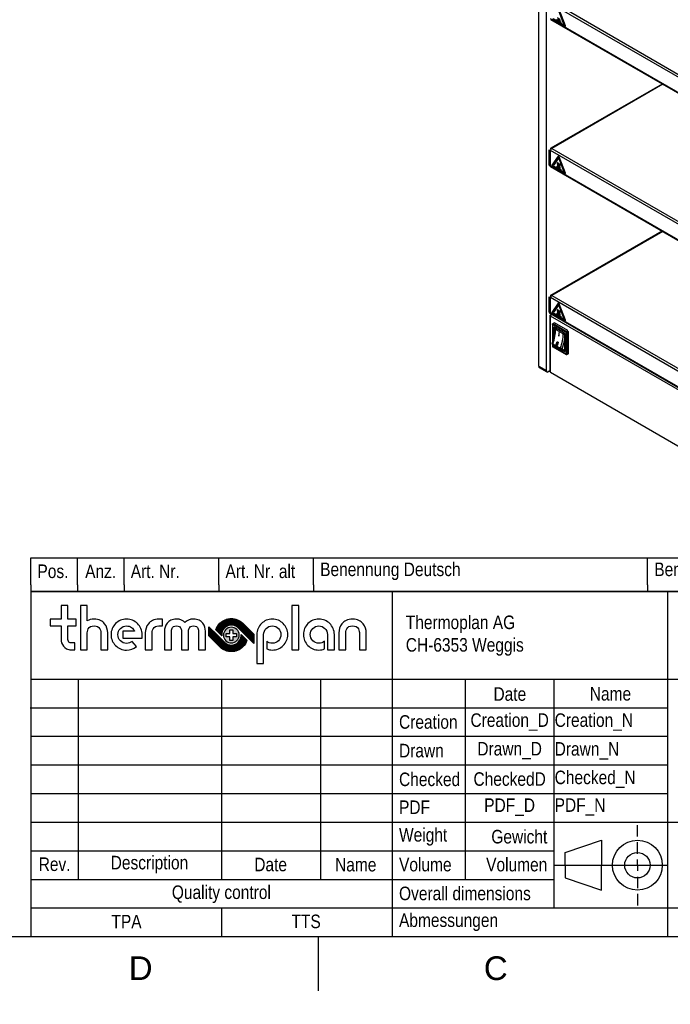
# Model space of a CAD drawing. Header units: millimetres. Extents: x 0 to 419, y 0 to 295.
# Tile 4 of 8: x 218 to 315, y 0 to 146. Entities that reach past the tile are written whole.
import ezdxf
from ezdxf import colors
from ezdxf.entities.mleader import LeaderData, LeaderLine
from ezdxf.math import Vec2, Vec3

# ---------------------------------------------------------------- set-up
doc = ezdxf.new("R2010")
doc.units = ezdxf.units.MM
for name, color, linetype in [('Cartouche', 7, 'Continuous'), ('Défaut', 7, 'Continuous'), ('EBENE_1', 7, 'Continuous'), ('Marges', 7, 'Continuous'), ('Standard', 7, 'Continuous'), ('TASSENWÄRMER_BW4', 7, 'Continuous')]:
    doc.layers.add(name, color=color, linetype=linetype)

# ---------------------------------------------------------------- blocks, each defined once
blk = doc.blocks.new('SE3')
at = {"layer": 'TASSENWÄRMER_BW4', "color": 7, "linetype": 'Continuous'}
for p, q in [((295.12, 94.32), (295.12, 171.72)), ((296.25, 93.67), (296.25, 171.07)), ((328.77, 129.52), (296.86, 147.95)), ((297.04, 148.27), (328.77, 129.95)), ((299.04, 144.62), (298.1, 147.04)), ((299.04, 144.62), (298.1, 147.04)), ((299.07, 144.62), (298.13, 147.04)), ((296.79, 145.71), (328.77, 127.24)), ((296.84, 145.59), (328.77, 127.15)), ((297.13, 145.66), (299.01, 144.57)), ((297.13, 145.62), (299.01, 144.53)), ((297.25, 145.71), (298.89, 144.76)), ((297.25, 145.71), (298.89, 144.76)), ((297.74, 145.59), (298.4, 145.21)), ((297.74, 145.51), (297.74, 145.59)), ((297.74, 145.59), (298.4, 145.21)), ((297.94, 145.52), (297.9, 145.58)), ((298.89, 144.76), (298.07, 146.88)), ((298.4, 145.13), (297.74, 145.51)), ((297.94, 145.52), (297.94, 145.52)), ((298.09, 145.43), (298.06, 145.49)), ((298.09, 145.43), (298.09, 145.43)), ((298.25, 145.34), (298.22, 145.4)), ((298.4, 145.21), (298.4, 145.13)), ((298.4, 145.21), (298.4, 145.13)), ((298.4, 145.13), (298.4, 145.13)), ((313.37, 136.04), (296.91, 126.54)), ((313.44, 136), (297.04, 126.53)), ((296.67, 124.06), (296.67, 126.32)), ((296.67, 126.32), (296.79, 126.25)), ((296.86, 126.21), (296.79, 126.25)), ((296.79, 126.25), (296.79, 123.96)), ((296.79, 124), (296.79, 126.25)), ((296.86, 126.42), (296.91, 126.39)), ((328.77, 107.78), (296.86, 126.21)), ((297.04, 126.53), (328.77, 108.21)), ((298.01, 125.37), (297.07, 124.04)), ((298.04, 125.33), (297.1, 124)), ((299.04, 122.88), (298.1, 125.3)), ((299.04, 122.88), (298.1, 125.3)), ((299.07, 122.88), (298.13, 125.3)), ((296.67, 124.06), (296.79, 124)), ((296.73, 123.93), (296.8, 123.89)), ((296.79, 123.96), (328.77, 105.5)), ((296.84, 123.85), (328.77, 105.41)), ((297.13, 123.92), (299.01, 122.83)), ((297.13, 123.88), (299.01, 122.79)), ((298.07, 125.14), (297.25, 123.97)), ((298.07, 125.14), (297.25, 123.97)), ((297.25, 123.97), (298.89, 123.02)), ((297.25, 123.97), (298.89, 123.02)), ((297.74, 123.85), (297.74, 123.85)), ((297.74, 123.85), (298.4, 123.47)), ((297.74, 123.77), (297.74, 123.85)), ((297.74, 123.85), (298.4, 123.47)), ((298.4, 123.39), (297.74, 123.77)), ((297.89, 124.45), (297.93, 124.39)), ((297.89, 124.44), (297.92, 124.39)), ((297.94, 123.78), (297.9, 123.84)), ((297.94, 123.78), (297.94, 123.78)), ((298.05, 124.36), (298.08, 124.3)), ((298.05, 124.36), (298.08, 124.3)), ((298.09, 123.69), (298.06, 123.75)), ((298.89, 123.02), (298.07, 125.14)), ((298.2, 124.27), (298.24, 124.21)), ((298.09, 123.69), (298.09, 123.69)), ((298.25, 123.6), (298.22, 123.66)), ((298.4, 123.47), (298.4, 123.39)), ((298.4, 123.47), (298.4, 123.39)), ((298.4, 123.39), (298.4, 123.39)), ((313.37, 114.3), (296.91, 104.8)), ((313.44, 114.26), (297.04, 104.79)), ((296.67, 102.32), (296.67, 104.58)), ((296.67, 104.58), (296.79, 104.51)), ((296.86, 104.47), (296.79, 104.51)), ((296.79, 104.51), (296.79, 102.22)), ((296.79, 102.26), (296.79, 104.51)), ((296.86, 104.68), (296.91, 104.65)), ((328.77, 86.04), (296.86, 104.47)), ((297.04, 104.79), (328.77, 86.47)), ((298.01, 103.63), (297.07, 102.29)), ((298.04, 103.59), (297.1, 102.26)), ((298.07, 103.4), (297.25, 102.23)), ((298.07, 103.39), (297.25, 102.23)), ((298.89, 101.28), (298.07, 103.4)), ((299.04, 101.14), (298.1, 103.56)), ((299.04, 101.14), (298.1, 103.56)), ((299.07, 101.14), (298.13, 103.56)), ((296.67, 102.32), (296.79, 102.26)), ((296.73, 102.18), (296.8, 102.15)), ((296.79, 102.22), (328.77, 83.75)), ((296.84, 102.1), (328.77, 83.67)), ((296.84, 101.73), (296.84, 101.93)), ((297.13, 102.18), (299.01, 101.09)), ((297.13, 102.14), (299.01, 101.05)), ((297.25, 102.23), (298.89, 101.28)), ((297.25, 102.23), (298.89, 101.28)), ((297.74, 102.11), (297.74, 102.11)), ((297.74, 102.11), (298.4, 101.73)), ((297.74, 102.03), (297.74, 102.11)), ((297.74, 102.11), (298.4, 101.73)), ((298.4, 101.64), (297.74, 102.03)), ((297.89, 102.71), (297.93, 102.65)), ((297.89, 102.7), (297.92, 102.65)), ((297.94, 102.04), (297.9, 102.1)), ((297.94, 102.04), (297.94, 102.04)), ((298.05, 102.62), (298.08, 102.56)), ((298.05, 102.61), (298.08, 102.56)), ((298.09, 101.95), (298.06, 102.01)), ((298.09, 101.95), (298.09, 101.95)), ((298.2, 102.53), (298.24, 102.47)), ((298.25, 101.86), (298.22, 101.92)), ((296.77, 101.83), (296.77, 93.54)), ((296.84, 93.44), (296.84, 101.73)), ((328.77, 83.3), (296.84, 101.73)), ((297.14, 100.55), (297.14, 97.78)), ((297.17, 100.59), (297.24, 100.63)), ((297.17, 100.51), (297.17, 100.59)), ((297.17, 100.51), (297.17, 97.86)), ((299.15, 99.36), (297.17, 100.51)), ((297.46, 100.75), (297.24, 100.63)), ((297.24, 100.63), (299.22, 99.48)), ((299.44, 99.61), (297.46, 100.75)), ((298.4, 101.73), (298.4, 101.65)), ((298.4, 101.73), (298.4, 101.64)), ((298.4, 101.65), (298.4, 101.65)), ((297.36, 98.43), (297.36, 100.02)), ((297.39, 100.11), (297.39, 100.01)), ((297.5, 100.11), (298.83, 99.34)), ((297.5, 100.02), (297.5, 99.12)), ((297.52, 100.06), (298.85, 99.29)), ((297.53, 100.05), (297.53, 99.85)), ((297.59, 99.93), (297.67, 99.97)), ((298.72, 99.11), (297.59, 99.76)), ((298.15, 99.3), (298.12, 99.32)), ((298.94, 99.13), (298.94, 96.62)), ((298.97, 99.09), (298.97, 96.58)), ((299.15, 96.1), (299.15, 99.36)), ((299.22, 99.48), (299.44, 99.61)), ((299.36, 99.5), (299.3, 99.53)), ((299.51, 99.48), (299.3, 99.36)), ((299.3, 99.36), (299.3, 96.1)), ((299.36, 99.5), (299.35, 99.49)), ((299.35, 99.49), (299.35, 99.39)), ((299.36, 99.4), (299.36, 99.5)), ((299.51, 96.22), (299.51, 99.48)), ((297.18, 97.64), (298.31, 96.99)), ((298.1, 98.81), (298.13, 98.79)), ((297.14, 97.5), (297.14, 97.28)), ((297.17, 97.47), (297.17, 97.24)), ((297.17, 97.24), (299.15, 96.1)), ((297.19, 97.46), (298.32, 96.8)), ((297.19, 97.19), (299.17, 96.05)), ((297.27, 97.4), (298.4, 96.75)), ((298.83, 96.5), (297.5, 97.26)), ((298.29, 96.9), (298.47, 96.8)), ((298.3, 96.96), (298.53, 96.83)), ((298.52, 96.83), (298.3, 96.96)), ((298.31, 96.98), (298.54, 96.85)), ((298.55, 96.86), (298.37, 96.96)), ((298.82, 96.67), (298.9, 96.62)), ((298.83, 96.53), (298.91, 96.48)), ((298.84, 96.68), (298.94, 96.62)), ((298.94, 96.63), (298.85, 96.68)), ((298.91, 96.77), (298.94, 96.79)), ((299.22, 96.06), (299.15, 96.1)), ((299.3, 96.1), (299.22, 96.06)), ((299.27, 96.05), (299.49, 96.17)), ((299.3, 96.1), (299.51, 96.22)), ((295.12, 94.32), (296.25, 93.67)), ((295.2, 94.14), (296.33, 93.48)), ((296.77, 93.64), (296.53, 93.5)), ((296.84, 93.44), (328.77, 75))]:
    blk.add_line(p, q, dxfattribs=at)
blk.add_arc((292.33, 99.75), 5.2, 336.8411, 1.0329, dxfattribs=at)
for centre, major_axis, ratio, start_param, end_param in [((297.64, 145.86), (0.233, -0.404), 0.57735, 0.349927, 1.269198), ((297.64, 145.85), (0.233, -0.404), 0.57735, 0.349927, 1.269198), ((297.75, 145.79), (0.233, -0.404), 0.57735, 0.465939, 1.167244), ((297.75, 145.79), (0.233, -0.404), 0.57735, 0.465939, 1.167244), ((297.8, 145.77), (0.233, -0.404), 0.57735, 0.349915, 1.269186), ((297.79, 145.76), (0.233, -0.404), 0.57735, 0.349915, 1.269186), ((297.9, 145.7), (0.233, -0.404), 0.57735, 0.465939, 1.167244), ((297.95, 145.68), (0.233, -0.404), 0.57735, 0.349915, 1.269186), ((299.01, 144.62), (-0.05, 0.0866), 0.57735, 2.356194, 4.45059), ((299.01, 144.62), (-0.025, 0.0433), 0.57735, 2.356194, 4.45059), ((299.01, 144.62), (-0.025, 0.0433), 0.57735, 3.113305, 4.45059), ((297.04, 126.32), (0.13, -0.225), 0.57735, 2.356194, 3.926991), ((297.04, 126.32), (-0.13, -0.225), 0.57735, 3.926991, 5.497787), ((298.07, 125.29), (0.05, -0.0866), 0.57735, 1.308997, 3.403392), ((298.07, 125.29), (0.025, -0.0433), 0.57735, 1.308997, 3.403392), ((298.07, 125.29), (0.025, -0.0433), 0.57735, 1.308997, 3.169881), ((296.88, 124.19), (0.15, 0.26), 0.57735, 2.356194, 3.141593), ((297, 124.12), (0.15, 0.26), 0.57735, -3.926991, -3.875345), ((296.97, 124.07), (0.13, 0.225), 0.57735, 2.356194, 3.141593), ((297.13, 123.96), (-0.05, 0.0866), 0.57735, 0.261799, 2.356194), ((297.13, 123.96), (-0.025, 0.0433), 0.57735, 0.261799, 2.356194), ((298.19, 124.11), (-0.233, 0.404), 0.57735, 0.349927, 1.269198), ((298.19, 124.11), (-0.233, 0.404), 0.57735, 0.349927, 1.269198), ((298.24, 124.09), (-0.233, 0.404), 0.57735, 0.465954, 1.16726), ((298.24, 124.09), (-0.233, 0.404), 0.57735, 0.465954, 1.16726), ((297.67, 124.1), (0.183, -0.317), 0.57735, 0.364015, 1.269198), ((297.67, 124.1), (0.183, -0.317), 0.57735, 0.364015, 1.269198), ((297.64, 124.11), (0.233, -0.404), 0.57735, 0.349927, 1.269198), ((297.64, 124.11), (0.233, -0.404), 0.57735, 0.349927, 1.269198), ((298.35, 124.02), (-0.233, 0.404), 0.57735, 0.349927, 1.269198), ((298.35, 124.02), (-0.233, 0.404), 0.57735, 0.349927, 1.269198), ((298.39, 124), (-0.233, 0.404), 0.57735, 0.465954, 1.16726), ((297.75, 124.05), (0.233, -0.404), 0.57735, 0.465939, 1.167244), ((297.75, 124.05), (0.233, -0.404), 0.57735, 0.465939, 1.167244), ((298.39, 124), (-0.233, 0.404), 0.57735, 0.465954, 1.16726), ((297.8, 124.02), (0.233, -0.404), 0.57735, 0.349915, 1.269186), ((297.79, 124.02), (0.233, -0.404), 0.57735, 0.349915, 1.269186), ((298.5, 123.93), (-0.233, 0.404), 0.57735, 0.349927, 1.269198), ((298.55, 123.91), (-0.233, 0.404), 0.57735, 0.465954, 1.16726), ((297.9, 123.96), (0.233, -0.404), 0.57735, 0.465939, 1.167244), ((297.95, 123.94), (0.233, -0.404), 0.57735, 0.349915, 1.269186), ((299.01, 122.88), (-0.05, 0.0866), 0.57735, 2.356194, 4.45059), ((299.01, 122.88), (-0.025, 0.0433), 0.57735, 2.356194, 4.45059), ((299.01, 122.88), (-0.025, 0.0433), 0.57735, 3.113304, 4.45059), ((297.04, 104.58), (0.13, -0.225), 0.57735, 2.356194, 3.926991), ((297.04, 104.58), (-0.13, -0.225), 0.57735, 3.926991, 5.497787), ((298.07, 103.55), (0.05, -0.0866), 0.57735, 1.308997, 3.403392), ((298.07, 103.55), (0.025, -0.0433), 0.57735, 1.308997, 3.403392), ((298.07, 103.55), (0.025, -0.0433), 0.57735, 1.308997, 3.16988), ((296.88, 102.44), (0.15, 0.26), 0.57735, 2.356194, 3.141593), ((297.01, 101.83), (0.24, 0), 0.57735, 2.356194, 3.926991), ((297, 102.38), (0.15, 0.26), 0.57735, -3.926991, -3.875345), ((296.97, 102.33), (0.13, 0.225), 0.57735, 2.356194, 3.141593), ((297.01, 101.83), (-0.12, -0.208), 0.57735, 4.036606, 5.497787), ((297.13, 102.22), (-0.05, 0.0866), 0.57735, 0.261799, 2.356194), ((297.13, 102.22), (-0.025, 0.0433), 0.57735, 0.261799, 2.356194), ((298.19, 102.37), (-0.233, 0.404), 0.57735, 0.349927, 1.269198), ((298.19, 102.37), (-0.233, 0.404), 0.57735, 0.349927, 1.269198), ((298.24, 102.35), (-0.233, 0.404), 0.57735, 0.465954, 1.16726), ((298.24, 102.35), (-0.233, 0.404), 0.57735, 0.465954, 1.16726), ((297.67, 102.36), (0.183, -0.317), 0.57735, 0.364015, 1.269198), ((297.67, 102.36), (0.183, -0.317), 0.57735, 0.364015, 1.269198), ((297.64, 102.37), (0.233, -0.404), 0.57735, 0.349927, 1.269198), ((297.64, 102.37), (0.233, -0.404), 0.57735, 0.349927, 1.269198), ((298.35, 102.28), (-0.233, 0.404), 0.57735, 0.349927, 1.269198), ((298.35, 102.28), (-0.233, 0.404), 0.57735, 0.349927, 1.269198), ((298.39, 102.26), (-0.233, 0.404), 0.57735, 0.465954, 1.16726), ((297.75, 102.31), (0.233, -0.404), 0.57735, 0.465939, 1.167244), ((297.75, 102.31), (0.233, -0.404), 0.57735, 0.465939, 1.167244), ((298.39, 102.26), (-0.233, 0.404), 0.57735, 0.465954, 1.16726), ((297.8, 102.28), (0.233, -0.404), 0.57735, 0.349915, 1.269186), ((297.79, 102.28), (0.233, -0.404), 0.57735, 0.349915, 1.269186), ((298.5, 102.19), (-0.233, 0.404), 0.57735, 0.349927, 1.269198), ((298.55, 102.17), (-0.233, 0.404), 0.57735, 0.465954, 1.16726), ((297.9, 102.22), (0.233, -0.404), 0.57735, 0.465939, 1.167244), ((297.95, 102.19), (0.233, -0.404), 0.57735, 0.349915, 1.269186), ((297.24, 100.55), (0.1, 0), 0.57735, 2.356194, 3.926991), ((297.24, 100.55), (0.05, 0.0866), 0.57735, 0.785398, 2.356194), ((299.01, 101.14), (-0.05, 0.0866), 0.57735, 2.356194, 4.45059), ((299.01, 101.13), (-0.025, 0.0433), 0.57735, 2.356194, 4.45059), ((299.01, 101.14), (-0.025, 0.0433), 0.57735, 3.113305, 4.45059), ((294.77, 97.95), (2, 3.46), 0.57735, 4.948424, 5.551352), ((297.5, 99.94), (0.1, -0.173), 0.57735, 2.356194, 3.926991), ((297.43, 100.06), (-0.1, 0), 0.57735, 0.785398, 2.356194), ((297.57, 100.15), (0.05, 0.0866), 0.57735, 2.356194, 3.141593), ((297.73, 99.85), (0.2, 0.01), 0.607433, 2.327939, 3.898735), ((297.73, 99.85), (0.1, 0.173), 0.57735, 1.184353, 2.409759), ((294.63, 98.03), (2.1, 3.64), 0.57735, -0.768465, -0.731834), ((295.3, 97.65), (2, 3.46), 0.57735, -0.924909, -0.774303), ((295.33, 97.63), (2, 3.46), 0.57735, -0.924909, -0.774303), ((295.9, 97.3), (2, 3.46), 0.57735, 4.948424, 5.551352), ((298.87, 99.2), (-0.1, -0.173), 0.57735, 4.325946, 5.551352), ((298.87, 99.2), (0.2, 0.01), 0.607433, 3.898735, 5.070151), ((298.83, 99.17), (0.1, -0.173), 0.57735, 0.785398, 2.356194), ((298.9, 99.38), (0.05, 0.0866), 0.57735, 2.356194, 3.736169), ((299.04, 99.13), (0.1, 0), 0.57735, 2.547016, 3.926991), ((299.22, 99.4), (0.05, 0.0866), 0.57735, 0.785398, 2.356194), ((299.22, 99.4), (0.1, 0), 0.57735, 3.926991, 5.497787), ((299.11, 99.34), (0.05, -0.0866), 0.57735, 1.447949, 1.693643), ((297.3, 97.62), (0.126, 0.156), 0.813186, 1.919647, 3.268131), ((297.3, 97.62), (0.185, -0.075), 0.190937, 3.14906, 4.083593), ((297.3, 97.62), (-0.1, -0.173), 0.57735, 4.948424, 6.193107), ((296.04, 97.22), (2.1, 3.64), 0.57735, 4.948424, 5.27977), ((297.24, 97.28), (0.1, 0), 0.57735, 3.141593, 3.926991), ((297.24, 97.28), (0.05, 0.0866), 0.57735, 2.356194, 3.141593), ((298.16, 98.95), (0.89, 1.55), 0.57735, 3.051514, 3.141593), ((297.5, 97.43), (-0.1, 0.173), 0.57735, 2.035798, 2.356194), ((297.57, 97.3), (-0.05, -0.0866), 0.57735, -0.882609, -0.785398), ((298.43, 96.97), (-0.1, -0.173), 0.57735, 4.948424, 6.193107), ((298.43, 96.97), (0.185, -0.075), 0.190937, 4.083593, 5.65439), ((298.43, 96.97), (0.126, 0.156), 0.813186, 3.268131, 4.838927), ((299.3, 98.3), (0.89, 1.55), 0.57735, 3.051514, 3.434458), ((299.44, 98.22), (0.79, 1.38), 0.57735, 3.051514, 3.434458), ((298.76, 96.85), (0.008, 0.2), 0.781731, 2.75397, 4.324766), ((298.9, 96.54), (-0.05, -0.0866), 0.57735, 3.926991, 5.497787), ((298.83, 96.66), (-0.1, 0.173), 0.57735, 2.356194, 3.926991), ((299.04, 96.62), (0.1, 0), 0.57735, 3.141593, 3.926991), ((299.22, 96.14), (0.05, 0.0866), 0.57735, 2.356194, 3.926991), ((299.22, 96.14), (0.1, 0), 0.57735, 3.926991, 5.497787), ((299.22, 96.14), (-0.05, 0.0866), 0.57735, 2.356194, 3.926991), ((299.44, 96.26), (-0.05, 0.0866), 0.57735, 3.141593, 3.926991), ((295.4, 94.48), (0.2, 0.346), 0.57735, 2.356194, 3.141593), ((296.53, 93.83), (0.2, 0.346), 0.57735, 2.356194, 3.926991), ((297.01, 93.54), (0.24, 0), 0.57735, 3.141593, 3.926991)]:
    blk.add_ellipse(centre, major_axis=major_axis, ratio=ratio, start_param=start_param, end_param=end_param, dxfattribs=at)
for centre in [(297.48, 123.89), (297.48, 102.15)]:
    blk.add_ellipse(centre, major_axis=(-0.0005, 0.000866), ratio=0.57735, dxfattribs=at)
for points in [[(297.94, 97.59), (297.96, 97.65), (297.97, 97.71), (297.98, 97.8), (297.98, 97.83), (297.97, 97.89), (297.95, 97.92), (297.91, 97.95), (297.88, 97.94), (297.84, 97.91), (297.83, 97.89), (297.78, 97.82), (297.76, 97.76), (297.72, 97.65), (297.7, 97.59), (297.69, 97.5), (297.69, 97.47), (297.7, 97.41), (297.72, 97.38), (297.76, 97.36), (297.79, 97.36), (297.83, 97.39), (297.85, 97.41), (297.9, 97.48), (297.92, 97.54), (297.94, 97.59)], [(297.91, 97.61), (297.9, 97.57), (297.88, 97.52), (297.84, 97.46), (297.83, 97.44), (297.8, 97.41), (297.77, 97.4), (297.74, 97.42), (297.73, 97.45), (297.73, 97.5), (297.73, 97.52), (297.74, 97.6), (297.75, 97.64), (297.79, 97.74), (297.8, 97.78), (297.84, 97.84), (297.85, 97.86), (297.88, 97.89), (297.9, 97.9), (297.94, 97.88), (297.95, 97.85), (297.95, 97.8), (297.95, 97.78), (297.94, 97.71), (297.93, 97.66), (297.91, 97.61)]]:
    blk.add_open_spline(points, degree=3, knots=[0, 0, 0, 0, 0.125, 0.125, 0.1875, 0.1875, 0.25, 0.25, 0.3125, 0.3125, 0.375, 0.375, 0.5, 0.5, 0.625, 0.625, 0.6875, 0.6875, 0.75, 0.75, 0.8125, 0.8125, 0.875, 0.875, 1, 1, 1, 1], dxfattribs=at)
blk = doc.blocks.new('_Dot')
at = {"color": 0, "linetype": 'ByBlock', "lineweight": -2}
blk.add_line((-0.5, 0), (-1, 0), dxfattribs=at)
at = {"color": 0, "linetype": 'ByBlock', "const_width": 0.5}
blk.add_lwpolyline([(-0.25, 0, 1), (0.25, 0, 1)], format="xyb", close=True, dxfattribs=at)
blk = doc.blocks.new('SE5')
at = {"layer": 'Marges', "char_height": 3.5, "width": 3.7133, "attachment_point": 1}
for s, insert in [('{\\fArial|b0||i0||c0|p34;\\C7;\\H3.5;\\W1.;D}', (234.5, 7.09)), ('{\\fArial|b0||i0||c0|p34;\\C7;\\H3.5;\\W1.;C}', (287, 7.09))]:
    blk.add_mtext(s, dxfattribs=dict(at, insert=insert))
blk = doc.blocks.new('SE4')
at = {"layer": 'Standard'}
blk.add_blockref('SE5', (0, 0), dxfattribs=at)

msp = doc.modelspace()

# ---------------------------------------------------------------- hatches: boundary and pattern name
at = {"layer": 'Défaut', "linetype": 'Continuous'}
h = msp.add_hatch(dxfattribs=at)
h.set_pattern_fill('LINE', scale=0.03149606, angle=45, style=0)
edge = h.paths.add_edge_path()
edge.add_spline(control_points=[(247.969, 56.3218), (247.6974, 56.0492), (247.495, 55.7124), (247.3794, 55.3465), (247.4217, 55.3047), (248.0657, 54.6614), (248.2489, 54.4788), (248.2069, 54.9048), (248.3544, 55.326), (248.66, 55.6322), (249.2088, 56.1821), (250.1113, 56.1914), (250.6728, 55.6528), (250.6728, 55.6528), (252.8417, 53.4883), (252.9967, 53.3338), (252.9967, 53.3338), (252.9967, 54.713), (252.9967, 54.713), (252.8335, 54.876), (251.3674, 56.3389), (251.3672, 56.3386), (250.4256, 57.2633), (248.9011, 57.2556), (247.969, 56.3218)], knot_values=[0, 0, 0, 0, 0.125, 0.125, 0.125, 0.25, 0.25, 0.25, 0.375, 0.375, 0.375, 0.5, 0.5, 0.5, 0.625, 0.625, 0.625, 0.75, 0.75, 0.75, 0.875, 0.875, 0.875, 1, 1, 1, 1], degree=3, periodic=0)
h = msp.add_hatch(dxfattribs=at)
h.set_pattern_fill('LINE', scale=0.03149606, angle=45, style=0)
edge = h.paths.add_edge_path()
edge.add_spline(control_points=[(246.3603, 55.8241), (246.3603, 55.8241), (246.3603, 54.4448), (246.3603, 54.4448), (246.5238, 54.2817), (247.9897, 52.8187), (247.9898, 52.8192), (248.9314, 51.8945), (250.4558, 51.9023), (251.3879, 52.8359), (251.6596, 53.1083), (251.8619, 53.4449), (251.9775, 53.8113), (251.9353, 53.8531), (251.2909, 54.4964), (251.108, 54.679), (251.15, 54.2528), (251.0026, 53.8317), (250.6969, 53.5256), (250.1483, 52.9755), (249.2458, 52.9664), (248.684, 53.5047), (248.684, 53.5047), (246.5152, 55.6692), (246.3603, 55.8241)], knot_values=[0, 0, 0, 0, 0.125, 0.125, 0.125, 0.25, 0.25, 0.25, 0.375, 0.375, 0.375, 0.5, 0.5, 0.5, 0.625, 0.625, 0.625, 0.75, 0.75, 0.75, 0.875, 0.875, 0.875, 1, 1, 1, 1], degree=3, periodic=0)
at = {"layer": 'EBENE_1', "linetype": 'Continuous'}
h = msp.add_hatch(color=7, dxfattribs=at)
edge = h.paths.add_edge_path()
edge.add_spline(control_points=[(250.8034, 54.8183), (250.6702, 55.4447), (250.0541, 55.8447), (249.4276, 55.7114), (248.8007, 55.5781), (248.401, 54.962), (248.5341, 54.3351), (248.6674, 53.7088), (249.2836, 53.309), (249.9101, 53.4423), (250.5369, 53.5756), (250.9367, 54.1918), (250.8034, 54.8183)], knot_values=[0, 0, 0, 0, 0.25, 0.25, 0.25, 0.5, 0.5, 0.5, 0.75, 0.75, 0.75, 1, 1, 1, 1], degree=3, periodic=0)
edge = h.paths.add_edge_path()
edge.add_spline(control_points=[(248.8842, 54.8123), (248.8842, 54.8123), (248.884, 54.3414), (248.884, 54.3414), (248.884, 54.3414), (249.4335, 54.3414), (249.4335, 54.3414), (249.4335, 54.3414), (249.4335, 53.7922), (249.4335, 53.7922), (249.4335, 53.7922), (249.9042, 53.7922), (249.9042, 53.7922), (249.9042, 53.7922), (249.9042, 54.3414), (249.9042, 54.3414), (249.9042, 54.3414), (250.4536, 54.3414), (250.4536, 54.3414), (250.4536, 54.3414), (250.4536, 54.8123), (250.4536, 54.8123), (250.4536, 54.8123), (249.9042, 54.8123), (249.9042, 54.8123), (249.9042, 54.8123), (249.9042, 55.3617), (249.9042, 55.3617), (249.9042, 55.3617), (249.4335, 55.3617), (249.4335, 55.3617), (249.4335, 55.3617), (249.4335, 54.8123), (249.4335, 54.8123), (249.4335, 54.8123), (248.8842, 54.8123), (248.8842, 54.8123)], knot_values=[0, 0, 0, 0, 0.08333333, 0.08333333, 0.08333333, 0.16666667, 0.16666667, 0.16666667, 0.25, 0.25, 0.25, 0.33333333, 0.33333333, 0.33333333, 0.41666667, 0.41666667, 0.41666667, 0.5, 0.5, 0.5, 0.58333333, 0.58333333, 0.58333333, 0.66666667, 0.66666667, 0.66666667, 0.75, 0.75, 0.75, 0.83333333, 0.83333333, 0.83333333, 0.91666667, 0.91666667, 0.91666667, 1, 1, 1, 1], degree=3, periodic=0)

# ---------------------------------------------------------------- linework, layer by layer
at = {"layer": 'Cartouche', "color": 7, "linetype": 'Continuous'}
for p, q in [((220, 61.0008), (220, 10)), ((410.0001, 61.0008), (220.0001, 61.0008)), ((273.46, 61.0008), (273.46, 10.0008)), ((314.14, 61.0008), (314.14, 10.0008)), ((220, 48.0786), (276.46, 48.0786)), ((227.0121, 48.0786), (227.0121, 18.4686)), ((248.1973, 48.0786), (248.1973, 18.4686)), ((262.84, 48.0786), (262.84, 18.4686)), ((276.46, 48.0786), (410, 48.0786)), ((284.2399, 48.0786), (284.2399, 18.4686)), ((297.36, 48.0786), (297.36, 26.9286)), ((219.9375, 43.8409), (273.5694, 43.8409)), ((273.46, 43.8486), (314.14, 43.8486)), ((220, 39.6186), (273.46, 39.6186)), ((273.46, 39.6186), (314.14, 39.6186)), ((220, 35.3886), (273.46, 35.3886)), ((273.46, 35.3886), (314.14, 35.3886)), ((220, 31.1586), (273.46, 31.1586)), ((273.46, 31.1586), (314.14, 31.1586)), ((220, 26.9286), (273.46, 26.9286)), ((273.46, 26.9286), (410, 26.9286)), ((297.36, 26.9286), (297.36, 14.2386)), ((309.7051, 24.7979), (309.7051, 26.4926)), ((299.0003, 22.4403), (304.4057, 24.2447)), ((304.4057, 24.2447), (304.4057, 20.561)), ((309.7051, 22.2557), (309.7051, 23.9505)), ((220, 22.6986), (273.46, 22.6986)), ((273.46, 22.6986), (297.36, 22.6986)), ((299.0003, 20.561), (299.0003, 22.4403)), ((297.4747, 20.561), (314.14, 20.561)), ((299.0003, 20.561), (299.0003, 18.6816)), ((304.4057, 16.8772), (304.4057, 20.561)), ((309.7051, 20.561), (309.7051, 21.4084)), ((309.7051, 20.561), (309.7051, 19.7136)), ((220, 18.4686), (297.36, 18.4686)), ((299.0003, 18.6816), (304.4057, 16.8772)), ((309.7051, 18.8662), (309.7051, 17.1715)), ((309.7051, 16.3241), (309.7051, 14.6294)), ((220, 14.2386), (297.36, 14.2386)), ((248.1973, 14.0995), (248.1973, 10.0086)), ((297.36, 14.2386), (410, 14.2386))]:
    msp.add_line(p, q, dxfattribs=at)
for radius in [3.6837, 1.8794]:
    msp.add_circle((309.7051, 20.561), radius, dxfattribs=at)
at = {"layer": 'Défaut', "color": 7, "linetype": 'Continuous'}
for p, q in [((220, 62.0008), (220, 66.0008)), ((220, 66.0008), (410, 66.0008)), ((226.9, 62.0008), (226.9, 66.0008)), ((233.8, 62.0008), (233.8, 66.0008)), ((247.8, 62.0008), (247.8, 66.0008)), ((261.8, 62.0008), (261.8, 66.0008)), ((311.2, 62.0008), (311.2, 66.0008)), ((220, 62.0008), (220, 61.0008)), ((226.9, 62.0008), (226.9, 61.0008)), ((233.8, 62.0008), (233.8, 61.0008)), ((247.8, 62.0008), (247.8, 61.0008)), ((261.8, 62.0008), (261.8, 61.0008)), ((311.2, 62.0008), (311.2, 61.0008)), ((220, 61.0008), (410, 61.0008)), ((220, 61.0008), (410, 61.0008)), ((220, 10), (410, 10))]:
    msp.add_line(p, q, dxfattribs=at)
at = {"layer": 'EBENE_1', "color": 7, "linetype": 'Continuous'}
for p, q in [((259.6266, 58.9362), (258.6169, 58.9362)), ((258.6169, 58.9362), (258.6169, 52.4037)), ((259.6266, 52.4037), (259.6266, 58.9362)), ((258.6169, 52.4037), (259.6266, 52.4037))]:
    msp.add_line(p, q, dxfattribs=at)
for points in [[(226.7083, 55.9374), (226.7083, 56.4423), (226.7083, 56.9473), (226.1082, 56.9473), (225.5082, 56.9473), (225.5082, 57.9418), (225.5082, 58.9362), (225.0033, 58.9362), (224.4985, 58.9362), (224.4985, 57.9418), (224.4985, 56.9473), (223.6961, 56.9473), (222.8938, 56.9473), (222.8938, 56.4423), (222.8938, 55.9374), (223.6961, 55.9374), (224.4985, 55.9374), (224.4985, 54.9278), (224.4985, 53.9182), (224.518, 53.6784), (224.5788, 53.4248), (224.6847, 53.1715), (224.839, 52.9327), (225.0454, 52.7224), (225.3075, 52.5547), (225.4606, 52.4913), (225.6288, 52.4438), (225.8128, 52.414), (226.0129, 52.4037), (226.2655, 52.4037), (226.518, 52.4037), (226.518, 52.9085), (226.518, 53.4132), (226.2655, 53.4132), (226.0129, 53.4132), (225.8405, 53.4312), (225.7214, 53.4783), (225.6426, 53.5448), (225.591, 53.6205), (225.5258, 53.7994), (225.5082, 53.9242), (225.5082, 54.9308), (225.5082, 55.9374), (226.1082, 55.9374), (226.7083, 55.9374)], [(229.3728, 56.9473), (229.0826, 56.9308), (228.8182, 56.8836), (228.5786, 56.8089), (228.3631, 56.7098), (228.3631, 57.823), (228.3631, 58.9362), (227.8582, 58.9362), (227.3533, 58.9362), (227.3533, 55.67), (227.3533, 52.4037), (227.8582, 52.4037), (228.3631, 52.4037), (228.3631, 53.6647), (228.3631, 54.9257), (228.3852, 55.1125), (228.4295, 55.2881), (228.511, 55.4829), (228.6557, 55.6847), (228.8451, 55.8264), (229.0829, 55.91), (229.3728, 55.9374), (229.6626, 55.91), (229.9003, 55.8264), (230.0896, 55.6847), (230.2342, 55.4829), (230.3173, 55.2833), (230.3616, 55.1043), (230.3793, 54.975), (230.3826, 54.9242), (230.3826, 53.6639), (230.3826, 52.4037), (230.8873, 52.4037), (231.3921, 52.4037), (231.3921, 53.6658), (231.3921, 54.9278), (231.3661, 55.2476), (231.2849, 55.5858), (231.1438, 55.9235), (230.938, 56.242), (230.8094, 56.3881), (230.6628, 56.5224), (230.4976, 56.6424), (230.3133, 56.7459), (230.1093, 56.8305), (229.8849, 56.8938), (229.6396, 56.9335), (229.3728, 56.9473)], [(231.8783, 54.6471), (231.8902, 54.4124), (231.9251, 54.1843), (231.9819, 53.9641), (232.0593, 53.7529), (232.1563, 53.5519), (232.2716, 53.3623), (232.4041, 53.1852), (232.5527, 53.0218), (232.7161, 52.8733), (232.8931, 52.7408), (233.0828, 52.6254), (233.2838, 52.5284), (233.4949, 52.451), (233.7152, 52.3942), (233.9433, 52.3593), (234.1781, 52.3474), (234.5757, 52.3821), (234.959, 52.4842), (235.319, 52.6503), (235.6468, 52.8772), (235.3242, 53.2656), (235.0016, 53.6539), (234.8179, 53.5269), (234.6161, 53.4339), (234.4011, 53.3768), (234.1781, 53.3573), (233.9184, 53.3836), (233.6764, 53.4588), (233.4573, 53.5779), (233.2663, 53.7355), (233.1086, 53.9265), (232.9896, 54.1455), (232.9143, 54.3875), (232.888, 54.6471), (232.9143, 54.907), (232.9896, 55.1491), (233.1086, 55.3682), (233.2663, 55.5592), (233.4573, 55.7168), (233.6764, 55.8359), (233.9184, 55.9111), (234.1781, 55.9374), (234.3738, 55.9226), (234.5604, 55.8795), (234.7357, 55.8105), (234.8974, 55.7177), (235.0433, 55.6033), (235.1714, 55.4695), (235.2794, 55.3184), (235.3651, 55.1523), (234.5051, 55.1523), (233.6452, 55.1523), (233.6452, 54.6474), (233.6452, 54.1425), (235.0616, 54.1425), (236.478, 54.1425), (236.478, 54.3948), (236.478, 54.6471), (236.4661, 54.882), (236.4312, 55.1101), (236.3745, 55.3304), (236.297, 55.5416), (236.2, 55.7426), (236.0847, 55.9323), (235.9522, 56.1094), (235.8036, 56.2728), (235.6402, 56.4214), (235.4631, 56.5539), (235.2735, 56.6693), (235.0725, 56.7662), (234.8613, 56.8437), (234.641, 56.9005), (234.4129, 56.9354), (234.1781, 56.9473), (233.9433, 56.9354), (233.7152, 56.9005), (233.4949, 56.8437), (233.2838, 56.7662), (233.0828, 56.6693), (232.8931, 56.5539), (232.7161, 56.4214), (232.5527, 56.2728), (232.4041, 56.1094), (232.2716, 55.9323), (232.1563, 55.7426), (232.0593, 55.5416), (231.9819, 55.3304), (231.9251, 55.1101), (231.8902, 54.882), (231.8783, 54.6471)], [(238.9651, 56.9473), (238.6982, 56.9335), (238.4528, 56.8938), (238.2284, 56.8305), (238.0244, 56.7459), (237.8401, 56.6424), (237.6749, 56.5224), (237.5283, 56.3881), (237.3997, 56.242), (237.1939, 55.9235), (237.0528, 55.5858), (236.9716, 55.2476), (236.9456, 54.9278), (236.9456, 53.6658), (236.9456, 52.4037), (237.4505, 52.4037), (237.9554, 52.4037), (237.9554, 53.6658), (237.9554, 54.9278), (237.9762, 55.1048), (238.0204, 55.2834), (238.1034, 55.4829), (238.2481, 55.6847), (238.4374, 55.8264), (238.6751, 55.91), (238.9651, 55.9374), (239.2175, 55.9374), (239.47, 55.9374), (239.47, 56.4423), (239.47, 56.9473), (239.2175, 56.9473), (238.9651, 56.9473)], [(244.0789, 56.9473), (243.6805, 56.9107), (243.3392, 56.8085), (243.0523, 56.652), (242.8168, 56.4526), (242.5814, 56.652), (242.2944, 56.8085), (241.9532, 56.9107), (241.5548, 56.9473), (241.3213, 56.9352), (241.1066, 56.9005), (240.9103, 56.8451), (240.7317, 56.7711), (240.5704, 56.6805), (240.4259, 56.5755), (240.2976, 56.458), (240.185, 56.3302), (240.0049, 56.0516), (239.8814, 55.7561), (239.8103, 55.4601), (239.7876, 55.1802), (239.7876, 53.792), (239.7876, 52.4037), (240.2925, 52.4037), (240.7973, 52.4037), (240.7973, 53.792), (240.7973, 55.1802), (240.8139, 55.3162), (240.8485, 55.454), (240.913, 55.6074), (240.9871, 55.7187), (241.1067, 55.8255), (241.2899, 55.9057), (241.5548, 55.9374), (241.8195, 55.9057), (242.0026, 55.8255), (242.1221, 55.7187), (242.1963, 55.6074), (242.2594, 55.4582), (242.2941, 55.3228), (242.3087, 55.2221), (242.3118, 55.1768), (242.3118, 53.7903), (242.3118, 52.4037), (242.8167, 52.4037), (243.3217, 52.4037), (243.3217, 53.792), (243.3217, 55.1802), (243.3382, 55.3162), (243.3729, 55.454), (243.4374, 55.6074), (243.5114, 55.7187), (243.631, 55.8255), (243.8141, 55.9057), (244.0789, 55.9374), (244.3437, 55.9057), (244.5269, 55.8255), (244.6465, 55.7187), (244.7204, 55.6074), (244.7849, 55.4539), (244.8195, 55.3156), (244.8335, 55.2152), (244.8361, 55.1755), (244.8361, 53.7896), (244.8361, 52.4037), (245.341, 52.4037), (245.8458, 52.4037), (245.8458, 53.792), (245.8458, 55.1802), (245.823, 55.4601), (245.752, 55.7561), (245.6286, 56.0516), (245.4485, 56.3302), (245.2077, 56.5755), (245.0632, 56.6805), (244.902, 56.7711), (244.7234, 56.8451), (244.5271, 56.9005), (244.3124, 56.9352), (244.0789, 56.9473)], [(247.969, 56.3218), (248.1504, 56.4861), (248.344, 56.6286), (248.548, 56.7494), (248.7608, 56.8484), (248.9805, 56.9257), (249.2055, 56.9813), (249.4341, 57.0151), (249.6645, 57.0271), (249.8951, 57.0174), (250.124, 56.9859), (250.3495, 56.9325), (250.5701, 56.8574), (250.7838, 56.7605), (250.989, 56.6417), (251.1841, 56.5011), (251.3672, 56.3386), (252.1208, 55.587), (252.9967, 54.713), (252.9967, 54.0234), (252.9967, 53.3338), (251.7766, 54.5513), (250.6728, 55.6528), (250.4476, 55.8291), (250.1986, 55.9542), (249.9339, 56.028), (249.6617, 56.0507), (249.39, 56.0224), (249.1271, 55.9431), (248.8811, 55.813), (248.66, 55.6322), (248.461, 55.3827), (248.3241, 55.1004), (248.2524, 54.7957), (248.2489, 54.4788), (247.7613, 54.9655), (247.3794, 55.3465), (247.4821, 55.6149), (247.6157, 55.8692), (247.7785, 56.1059), (247.969, 56.3218)], [(255.7281, 56.9473), (255.4954, 56.9356), (255.2693, 56.9011), (255.051, 56.8451), (254.8415, 56.7687), (254.6421, 56.673), (254.4539, 56.5592), (254.2779, 56.4284), (254.1155, 56.2817), (253.9677, 56.1204), (253.8356, 55.9455), (253.7204, 55.7582), (253.6233, 55.5596), (253.5453, 55.3509), (253.4877, 55.1332), (253.4515, 54.9076), (253.438, 54.6754), (253.4377, 54.6754), (253.4374, 54.6754), (253.4374, 52.5297), (253.4374, 50.3841), (253.9422, 50.3841), (254.447, 50.3841), (254.447, 51.5714), (254.447, 52.7588), (254.4471, 52.7586), (254.4472, 52.7585), (254.4472, 53.7065), (254.4472, 54.6544), (254.4471, 54.6555), (254.447, 54.6565), (254.4471, 54.6578), (254.4472, 54.6586), (254.4472, 54.6701), (254.4472, 54.6816), (254.4475, 54.6816), (254.4478, 54.6816), (254.478, 54.935), (254.5553, 55.1709), (254.6747, 55.3842), (254.8312, 55.57), (255.0198, 55.7232), (255.2355, 55.8389), (255.4733, 55.9119), (255.7281, 55.9374), (255.9858, 55.9113), (256.2261, 55.8365), (256.4436, 55.7183), (256.6333, 55.5618), (256.7898, 55.3721), (256.9081, 55.1546), (256.9829, 54.9143), (257.009, 54.6565), (256.9829, 54.3988), (256.9081, 54.1586), (256.7898, 53.9411), (256.6333, 53.7515), (256.4436, 53.595), (256.2261, 53.4767), (255.9858, 53.402), (255.7281, 53.3759), (255.4957, 53.3971), (255.2771, 53.458), (255.0759, 53.5549), (254.8959, 53.684), (254.8959, 53.1037), (254.8959, 52.5233), (255.2987, 52.4068), (255.5106, 52.3764), (255.7281, 52.3661), (255.962, 52.3779), (256.1891, 52.4127), (256.4084, 52.4692), (256.6188, 52.5464), (256.8189, 52.643), (257.0078, 52.7578), (257.1841, 52.8898), (257.3468, 53.0377), (257.4948, 53.2005), (257.6267, 53.3769), (257.7416, 53.5657), (257.8382, 53.7659), (257.9153, 53.9762), (257.9718, 54.1955), (258.0066, 54.4227), (258.0184, 54.6565), (258.0066, 54.8904), (257.9718, 55.1175), (257.9153, 55.3369), (257.8382, 55.5472), (257.7416, 55.7474), (257.6267, 55.9363), (257.4948, 56.1127), (257.3468, 56.2755), (257.1841, 56.4234), (257.0078, 56.5555), (256.8189, 56.6703), (256.6188, 56.7669), (256.4084, 56.8441), (256.1891, 56.9007), (255.962, 56.9354), (255.7281, 56.9473)], [(264.8993, 54.6754), (264.8857, 54.9076), (264.8495, 55.1332), (264.7918, 55.3509), (264.7139, 55.5596), (264.6167, 55.7582), (264.5015, 55.9455), (264.3694, 56.1204), (264.2216, 56.2817), (264.0592, 56.4284), (263.8832, 56.5592), (263.695, 56.673), (263.4956, 56.7687), (263.2862, 56.8451), (263.0679, 56.9011), (262.8418, 56.9356), (262.6092, 56.9473), (262.3752, 56.9354), (262.148, 56.9007), (261.9286, 56.8441), (261.7183, 56.7669), (261.5181, 56.6703), (261.3292, 56.5555), (261.1528, 56.4234), (260.9901, 56.2755), (260.8421, 56.1127), (260.7101, 55.9363), (260.5953, 55.7474), (260.4987, 55.5472), (260.4216, 55.3369), (260.3651, 55.1175), (260.3303, 54.8904), (260.3185, 54.6565), (260.3303, 54.4227), (260.3651, 54.1955), (260.4216, 53.9762), (260.4987, 53.7659), (260.5953, 53.5657), (260.7101, 53.3769), (260.8421, 53.2005), (260.9901, 53.0377), (261.1528, 52.8898), (261.3292, 52.7578), (261.5181, 52.643), (261.7183, 52.5464), (261.9286, 52.4692), (262.148, 52.4127), (262.3752, 52.3779), (262.6092, 52.3661), (262.8265, 52.3764), (263.0383, 52.4068), (263.2435, 52.4561), (263.4411, 52.5233), (263.4411, 53.1037), (263.4411, 53.684), (263.2613, 53.5549), (263.0602, 53.458), (262.8416, 53.3971), (262.6092, 53.3759), (262.3513, 53.402), (262.111, 53.4767), (261.8935, 53.595), (261.7038, 53.7515), (261.5473, 53.9411), (261.4291, 54.1586), (261.3543, 54.3988), (261.3283, 54.6565), (261.3543, 54.9143), (261.4291, 55.1546), (261.5473, 55.3721), (261.7038, 55.5618), (261.8935, 55.7183), (262.111, 55.8365), (262.3513, 55.9113), (262.6092, 55.9374), (262.8639, 55.9119), (263.1016, 55.8389), (263.3172, 55.7232), (263.5058, 55.57), (263.6622, 55.3842), (263.7816, 55.1709), (263.8589, 54.935), (263.8891, 54.6816), (263.8894, 54.6816), (263.8897, 54.6816), (263.8897, 54.6701), (263.8897, 54.6586), (263.8898, 54.6578), (263.89, 54.6565), (263.8898, 54.6555), (263.8897, 54.6544), (263.8897, 53.7065), (263.8897, 52.7585), (263.8898, 52.7586), (263.89, 52.7588), (263.89, 52.5813), (263.89, 52.4037), (264.3949, 52.4037), (264.8998, 52.4037), (264.8998, 53.5395), (264.8998, 54.6754), (264.8995, 54.6754), (264.8993, 54.6754)], [(265.5726, 54.9272), (265.5733, 53.6652), (265.574, 52.4031), (266.0789, 52.4034), (266.5838, 52.4037), (266.583, 53.6658), (266.5823, 54.9278), (266.6031, 55.1048), (266.6473, 55.2834), (266.7303, 55.483), (266.8748, 55.6848), (267.064, 55.8266), (267.3017, 55.9104), (267.5916, 55.938), (267.8813, 55.9107), (268.119, 55.8273), (268.3084, 55.6857), (268.4532, 55.484), (268.5366, 55.2844), (268.581, 55.1055), (268.5988, 54.9761), (268.602, 54.9253), (268.6027, 53.6651), (268.6035, 52.4049), (269.1083, 52.4052), (269.6131, 52.4055), (269.6124, 53.6675), (269.6117, 54.9295), (269.5855, 55.2494), (269.5041, 55.5875), (269.3627, 55.9251), (269.1567, 56.2434), (269.028, 56.3895), (268.8813, 56.5237), (268.7161, 56.6436), (268.5317, 56.747), (268.3276, 56.8315), (268.1032, 56.8947), (267.8578, 56.9343), (267.591, 56.9479), (267.3242, 56.934), (267.0788, 56.8941), (266.8545, 56.8306), (266.6505, 56.7459), (266.4662, 56.6423), (266.3011, 56.5222), (266.1546, 56.3878), (266.026, 56.2416), (265.8203, 55.9231), (265.6794, 55.5853), (265.5984, 55.2471), (265.5726, 54.9272)], [(246.3603, 55.8241), (247.5802, 54.6063), (248.684, 53.5047), (248.9093, 53.3285), (249.1584, 53.2035), (249.4231, 53.1297), (249.6954, 53.107), (249.9671, 53.1353), (250.23, 53.2145), (250.476, 53.3447), (250.6969, 53.5256), (250.896, 53.775), (251.0328, 54.0572), (251.1045, 54.362), (251.108, 54.679), (251.5955, 54.1923), (251.9775, 53.8113), (251.8748, 53.5426), (251.7412, 53.2883), (251.5784, 53.0517), (251.3879, 52.8359), (251.2065, 52.6717), (251.0129, 52.5292), (250.8089, 52.4085), (250.5961, 52.3094), (250.3764, 52.2321), (250.1514, 52.1765), (249.9228, 52.1427), (249.6924, 52.1307), (249.4619, 52.1405), (249.233, 52.172), (249.0074, 52.2253), (248.7869, 52.3004), (248.5732, 52.3974), (248.3679, 52.5161), (248.1729, 52.6567), (247.9898, 52.8192), (247.2363, 53.5707), (246.3603, 54.4448), (246.3603, 55.1344), (246.3603, 55.8241)], [(250.8034, 54.8183), (250.7317, 55.042), (250.6203, 55.2409), (250.4747, 55.4113), (250.3005, 55.5497), (250.1031, 55.6526), (249.8881, 55.7162), (249.6611, 55.737), (249.4276, 55.7114), (249.2038, 55.6397), (249.0048, 55.5282), (248.8343, 55.3826), (248.6958, 55.2083), (248.593, 55.0109), (248.5294, 54.7959), (248.5086, 54.5687), (248.5341, 54.3351), (248.6058, 54.1114), (248.7172, 53.9126), (248.8629, 53.7422), (249.0371, 53.6038), (249.2345, 53.501), (249.4495, 53.4375), (249.6766, 53.4167), (249.9101, 53.4423), (250.1339, 53.514), (250.3329, 53.6254), (250.5033, 53.7711), (250.6418, 53.9453), (250.7446, 54.1428), (250.8082, 54.3577), (250.829, 54.5848), (250.8034, 54.8183)], [(248.8842, 54.8123), (249.1589, 54.8123), (249.4335, 54.8123), (249.4335, 55.087), (249.4335, 55.3617), (249.6689, 55.3617), (249.9042, 55.3617), (249.9042, 55.087), (249.9042, 54.8123), (250.1789, 54.8123), (250.4536, 54.8123), (250.4536, 54.5769), (250.4536, 54.3414), (250.1789, 54.3414), (249.9042, 54.3414), (249.9042, 54.0668), (249.9042, 53.7922), (249.6689, 53.7922), (249.4335, 53.7922), (249.4335, 54.0668), (249.4335, 54.3414), (249.1588, 54.3414), (248.884, 54.3414), (248.8841, 54.5769), (248.8842, 54.8123)]]:
    msp.add_lwpolyline(points, close=True, dxfattribs=at)
at = {"layer": 'Marges', "color": 7, "linetype": 'Continuous'}
for p, q in [((10, 10), (410, 10)), ((262.5, 10), (262.5, 2))]:
    msp.add_line(p, q, dxfattribs=at)

# ---------------------------------------------------------------- block references
msp.add_blockref('SE4', (0, 0))
at = {"layer": 'Standard'}
msp.add_blockref('SE3', (0, 0), dxfattribs=at)

# ---------------------------------------------------------------- texts
at = {"layer": 'Cartouche', "char_height": 2}
for s, insert, width, attachment_point in [('{\\fArial Narrow|b0||i0||c0|p34;\\C7;\\H2.;\\W1.;Thermoplan AG\\P}{\\fArial Narrow|b0||i0||c0|p34;\\C7;\\H2.;\\W1.;CH-6353 Weggis\\P}', (275.4621, 54.4985), 38.402538, 4), ('{\\fArial Narrow|b0||i0||c0|p34;\\C7;\\H2.;\\W1.;Date}', (290.8458, 45.8562), 12.707557, 5), ('{\\fArial Narrow|b0||i0||c0|p34;\\C7;\\H2.;\\W1.;Name}', (305.7211, 45.8918), 16.373596, 5), ('{\\fArial Narrow|b0||i0||c0|p34;\\C7;\\H2.;\\W1.;Creation}', (274.4621, 41.7267), 9.498687, 4), ('{\\fArial Narrow|b0||i0||c0|p34;\\C7;\\H2.;\\W1.;Creation_D}', (290.8161, 41.7229), 14.6647, 5), ('{\\fArial Narrow|b0||i0||c0|p34;\\C7;\\H2.;\\W1.;Creation_N}', (297.471, 41.7228), 17.834493, 4), ('{\\fArial Narrow|b0||i0||c0|p34;\\C7;\\H2.;\\W1.;Drawn}', (274.4621, 37.4926), 9.455701, 4), ('{\\fArial Narrow|b0||i0||c0|p34;\\C7;\\H2.;\\W1.;Drawn_D}', (290.8161, 37.495), 14.6647, 5), ('{\\fArial Narrow|b0||i0||c0|p34;\\C7;\\H2.;\\W1.;Drawn_N}', (297.471, 37.4712), 17.834493, 4), ('{\\fArial Narrow|b0||i0||c0|p34;\\C7;\\H2.;\\W1.;Checked}', (274.4621, 33.2448), 9.455701, 4), ('{\\fArial Narrow|b0||i0||c0|p34;\\C7;\\H2.;\\W1.;CheckedD}', (290.8161, 33.287), 14.6647, 5), ('{\\fArial Narrow|b0||i0||c0|p34;\\C7;\\H2.;\\W1.;Checked_N}', (297.471, 33.2547), 18.045871, 4), ('{\\fArial Narrow|b0||i0||c0|p34;\\C7;\\H2.;\\W1.;PDF}', (274.4621, 29.1353), 9.932518, 4), ('{\\fArial Narrow|b0||i0||c0|p34;\\C7;\\H2.;\\W1.;PDF_D}', (290.8105, 29.146), 14.653547, 5), ('{\\fArial Narrow|b0||i0||c0|p34;\\C7;\\H2.;\\W1.;PDF_N}', (297.471, 29.163), 17.940182, 4), ('{\\fArial Narrow|b0||i0||c0|p34;\\C7;\\H2.;\\W1.;Weight}', (274.4621, 24.7519), 9.498687, 4), ('{\\fArial Narrow|b0||i0||c0|p34;\\C7;\\H2.;\\W1.;Gewicht}', (296.3821, 24.7683), 12.055307, 6), ('{\\fArial Narrow|b0||i0||c0|p34;\\C7;\\H2.;\\W1.;Volume}', (274.4621, 20.6431), 9.412715, 4), ('{\\fArial Narrow|b0||i0||c0|p34;\\C7;\\H2.;\\W1.;Volumen}', (296.3821, 20.6398), 12.055307, 6), ('{\\fArial Narrow|b0||i0||c0|p34;\\C7;\\H2.;\\W1.;Overall dimensions}', (274.4621, 16.3778), 23.162671, 4), ('{\\fArial Narrow|b0||i0||c0|p34;\\C7;\\H2.;\\W1.;Quality control}', (248.1924, 16.2662), 54.360611, 5), ('{\\fArial Narrow|b0||i0||c0|p34;\\C7;\\H2.;\\W1.;TPA}', (234.1694, 12.2218), 27.798838, 5), ('{\\fArial Narrow|b0||i0||c0|p34;\\C7;\\H2.;\\W1.;TTS}', (260.7247, 12.2433), 24.820852, 5), ('{\\fArial Narrow|b0||i0||c0|p34;\\C7;\\H2.;\\W1.;Abmessungen}', (274.4621, 12.1299), 39.794409, 4)]:
    msp.add_mtext(s, dxfattribs=dict(at, insert=insert, width=width, attachment_point=attachment_point))
at = {"layer": 'Défaut', "char_height": 2}
for s, insert, width, attachment_point in [('{\\fArial Narrow|b0||i0||c0|p34;\\C7;\\H2.;\\W1.;Art. Nr. alt}', (248.8, 64.0008), 12, 4), ('{\\fArial Narrow|b0||i0||c0|p34;\\C7;\\H2.;\\W1.;Pos.}', (221, 64.0008), 4.9, 4), ('{\\fArial Narrow|b0||i0||c0|p34;\\C7;\\H2.;\\W1.;Pos.}', (221, 64.0008), 4.9, 4), ('{\\fArial Narrow|b0||i0||c0|p34;\\C7;\\H2.;\\W1.;Anz.}', (230.35, 64.0008), 4.9, 5), ('{\\fArial Narrow|b0||i0||c0|p34;\\C7;\\H2.;\\W1.;Art. Nr.}', (234.8, 64.0008), 12, 4), ('{\\fArial Narrow|b0||i0||c0|p34;\\C7;\\H2.;\\W1.;Benennung Deutsch}', (262.8, 64.0008), 47.4, 4), ('{\\fArial Narrow|b0||i0||c0|p34;\\C7;\\H2.;\\W1.;Benennung Englisch}', (312.2, 64.0008), 47.4, 4), ('{\\fArial Narrow|b0||i0||c0|p34;\\C7;\\H2.;\\W1.;Rev.}', (223.5408, 20.6938), 6.569932, 5), ('{\\fArial Narrow|b0||i0||c0|p34;\\C7;\\H2.;\\W1.;Description}', (237.564, 20.6474), 20.949938, 5), ('{\\fArial Narrow|b0||i0||c0|p34;\\C7;\\H2.;\\W1.;Date}', (255.4767, 20.6523), 14.470175, 5), ('{\\fArial Narrow|b0||i0||c0|p34;\\C7;\\H2.;\\W1.;Name}', (268.0602, 20.6318), 10.276232, 5)]:
    msp.add_mtext(s, dxfattribs=dict(at, insert=insert, width=width, attachment_point=attachment_point))

# ---------------------------------------------------------------- leaders
at = {"layer": 'Cartouche', "color": 7, "linetype": 'Continuous'}
ml = msp.add_multileader_mtext('Standard', dxfattribs=at)
ml.set_content('{\\pxsm0.9;\\fArial|b0||i0||c0|p34;\\W1.;1 / 1\\P}', color=256)
ml.set_leader_properties()
ml.set_arrow_properties(name='DOT')
ml.build(insert=Vec2(0, 0))
ml.multileader.update_dxf_attribs({"leader_type": 0, "dogleg_length": 0, "arrow_head_size": 2})
ctx = ml.context
ctx.base_point, ctx.char_height, ctx.arrow_head_size, ctx.landing_gap_size = Vec3(399.7761, 12.1321), 2, 2, 0.7
ctx.text_align_type = 1
notes = []
notes.append((ctx, [(0, (0, 0, 0), (0, 0), (1, 0), 1, [])]))
ctx.mtext.insert, ctx.mtext.alignment = Vec3(404.0841, 13.1491), 2
at = {"layer": 'Standard', "color": 7, "linetype": 'Continuous'}
ml = msp.add_multileader_mtext('Standard', dxfattribs=at)
ml.set_content('{\\pxsm0.9;\\fArial Narrow|b0||i0||c0|p34;\\W1.;1:5\\P}', color=256)
ml.set_leader_properties()
ml.set_arrow_properties(name='DOT')
ml.build(insert=Vec2(0, 0))
ml.multileader.update_dxf_attribs({"leader_type": 0, "dogleg_length": 0, "arrow_head_size": 2})
ctx = ml.context
ctx.base_point, ctx.char_height, ctx.arrow_head_size, ctx.landing_gap_size = Vec3(397.3593, 51.2078), 2, 2, 0.7
notes.append((ctx, [(0, (0, 0, 0), (0, 0), (1, 0), 1, [])]))
ctx.mtext.insert = Vec3(399.3593, 52.2248)
for ctx, leaders in notes:
    for number, flags, end, landing, length, lines in leaders:
        leader = LeaderData()
        leader.index, (leader.has_last_leader_line, leader.has_dogleg_vector, leader.attachment_direction) = number, flags
        leader.last_leader_point, leader.dogleg_vector, leader.dogleg_length = Vec3(end), Vec3(landing), length
        for number, points, colour, breaks in lines:
            line = LeaderLine()
            line.index, line.vertices, line.color, line.breaks = number, Vec3.list(points), colors.encode_raw_color(colour), breaks
            leader.lines.append(line)
        ctx.leaders.append(leader)

doc.saveas('drawing.dxf')
